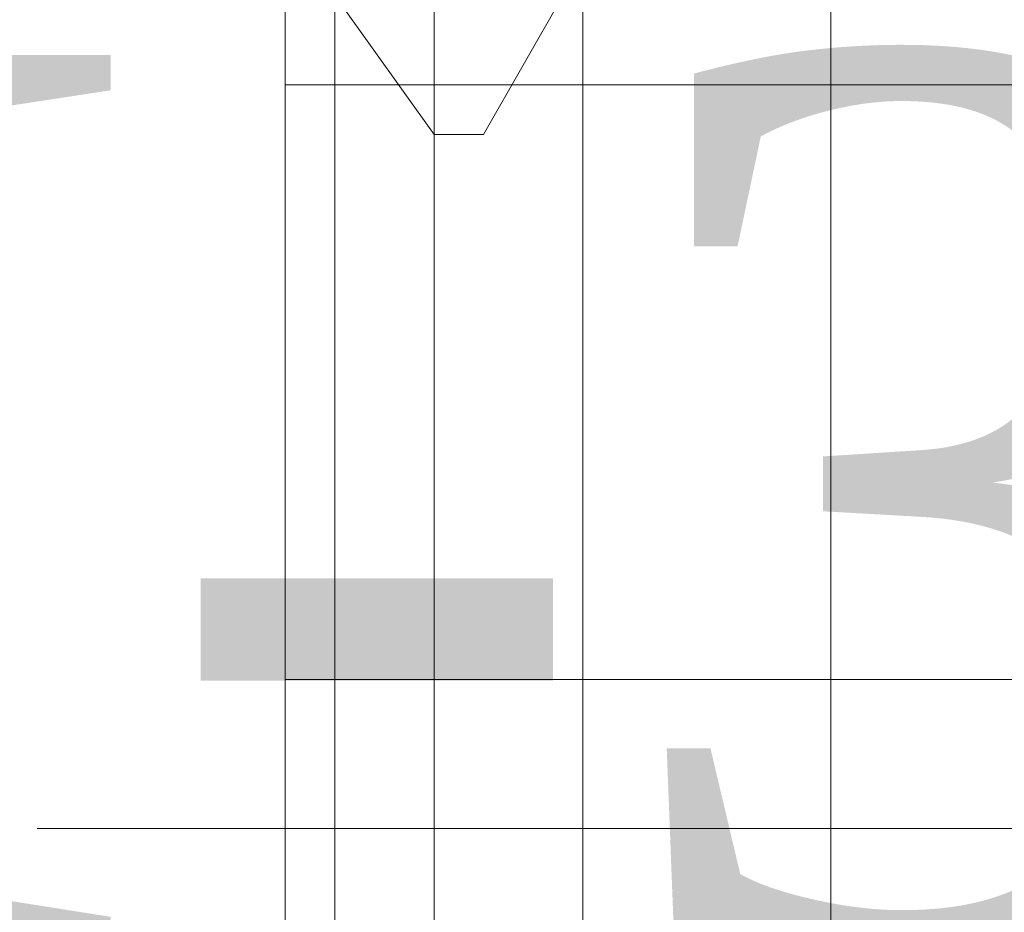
# Model space of a CAD drawing. Header units: inches. Extents: x -79624 to 52587, y -27526 to 10116.
# Tile 154 of 256: x 5582 to 5760, y -7870 to -7709. Entities that reach past the tile are written whole.
import ezdxf
from ezdxf import colors
from ezdxf.entities.mleader import LeaderData, LeaderLine
from ezdxf.math import Vec2, Vec3

# ---------------------------------------------------------------- set-up
doc = ezdxf.new("R2010")
doc.units = ezdxf.units.IN
doc.header["$MEASUREMENT"] = 0
doc.layers.add('- განათება', color=7, linetype='Continuous')
doc.layers.add('Dimensioning - General', color=7, linetype='Continuous')
doc.layers.add('- მექანიკური ნაწილი', color=7, linetype='Continuous', lineweight=18)
doc.styles.add('CT', font='ARIALN.TTF', dxfattribs={"height": 200})
doc.styles.add('GENERATED_STYLE_1', font='txt')
doc.dimstyles.new('GENERATED_STYLE__1', dxfattribs={"dimtxt": 100, "dimasz": 76, "dimexe": 0.18, "dimexo": 0.0625, "dimgap": 0, "dimtad": 0, "dimdec": 0, "dimlfac": 0.1, "dimzin": 0, "dimdsep": 46, "dimtxsty": 'GENERATED_STYLE_1', "dimblk": 'ARROWHEAD_5', "dimblk1": 'ARROWHEAD_5', "dimblk2": 'ARROWHEAD_5', "dimcen": 0.09, "dimse1": 1, "dimse2": 1, "dimclrd": 7, "dimclre": 7, "dimclrt": 7, "dimadec": 0, "dimazin": 0, "dimtfac": 1, "dimtdec": 4, "dimtmove": 0, "dimatfit": 3, "dimfxl": 1, "dimtolj": 1, "dimtzin": 0, "dimarcsym": 0})

# ---------------------------------------------------------------- blocks, each defined once
blk = doc.blocks.new('ARROWHEAD_5')
at = {"linetype": 'Continuous', "lineweight": 0}
blk.add_hatch(color=0, dxfattribs=at).paths.add_polyline_path([(-1, 0.2679), (0, 0), (-1, -0.2679)])
at = {"color": 0, "linetype": 'Continuous', "lineweight": 0}
blk.add_line((0, 0), (-1, 0), dxfattribs=at)
blk = doc.blocks.new('*D249')
at = {"layer": 'Defpoints', "color": 0, "linetype": 'Continuous', "transparency": 16777216}
for p in [(358.56, 209.2), (25258.56, 209.2), (1258.56, -26125.72)]:
    blk.add_point(p, dxfattribs=at)
at = {"layer": 'Dimensioning - General', "color": 7, "linetype": 'Continuous', "lineweight": -2, "transparency": 16777216}
for p, q in [((358.56, 133.2), (358.56, -12795.72)), ((358.56, -26049.72), (358.56, -13148.1))]:
    blk.add_line(p, q, dxfattribs=at)
at = {"layer": 'Dimensioning - General', "color": 7, "linetype": 'Continuous', "lineweight": -2, "transparency": 16777216, "xscale": 76.00000000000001, "yscale": 76.00000000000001, "zscale": 76.00000000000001}
for p, rotation in [((358.56, 209.2), 90), ((358.56, -26125.72), 270)]:
    blk.add_blockref('ARROWHEAD_5', p, dxfattribs=dict(at, rotation=rotation))
at = {"layer": 'Dimensioning - General', "color": 7, "linetype": 'Continuous', "lineweight": 13, "transparency": 16777216, "insert": (358.56, -12971.91), "char_height": 100, "attachment_point": 5, "rotation": 90, "style": 'GENERATED_STYLE_1'}
blk.add_mtext('\\A1;2633', dxfattribs=at)
blk = doc.blocks.new('_DotSmall')
at = {"color": 0, "linetype": 'ByBlock', "const_width": 0.5}
blk.add_lwpolyline([(-0.0625, 0, 1), (0.0625, 0, 1)], format="xyb", close=True, dxfattribs=at)

msp = doc.modelspace()

# ---------------------------------------------------------------- linework, layer by layer
at = {"layer": '- მექანიკური ნაწილი', "color": 7, "lineweight": 0}
for points in [[(5782.86193, -7037.67465), (5728.96977, -7037.67465), (5782.86193, -7037.67465), (5728.96977, -7037.67465), (5728.96977, -7010.72856), (5684.05963, -7010.72856), (5684.05963, -7037.67465), (5728.96977, -7037.67465), (5684.05963, -7037.67465), (5728.96977, -7037.67465), (5728.96977, -7199.35115), (5782.86193, -7199.35115), (5728.96977, -7199.35115), (5782.86193, -7199.35115), (5728.96977, -7199.35115), (5684.05963, -7199.35115), (5657.11354, -7199.35115), (5657.11354, -7702.34471), (5684.05963, -7702.34471), (5657.11354, -7702.34471), (5657.11354, -7855.03918), (5657.11354, -7890.96729)], [(5782.86193, -7037.67465), (5728.96977, -7037.67465), (5684.05963, -7037.67465), (5684.05963, -7199.35115), (5684.05963, -7702.34471), (5657.11354, -7702.34471), (5657.11354, -7855.03918), (5639.14949, -7855.03918), (5639.14949, -7890.96729)], [(5630.16746, -7890.96729), (5630.16746, -7855.03918), (5639.14949, -7855.03918), (5639.14949, -7702.34471), (5630.16746, -7702.34471), (5639.14949, -7702.34471), (5630.16746, -7702.34471), (5630.16746, -7199.35115), (5639.14949, -7199.35115), (5657.11354, -7199.35115), (5657.11354, -7702.34471), (5639.14949, -7702.34471), (5639.14949, -7199.35115), (5630.16746, -7199.35115), (6339.74766, -7199.35115)], [(5630.16746, -7890.96729), (5630.16746, -7855.03918), (5639.14949, -7855.03918), (5630.16746, -7855.03918), (5639.14949, -7855.03918), (5630.16746, -7855.03918), (5639.14949, -7855.03918), (5639.14949, -7702.34471), (5657.11354, -7702.34471), (5639.14949, -7702.34471), (5657.11354, -7702.34471), (5657.11354, -7199.35115), (5639.14949, -7199.35115), (5639.14949, -7702.34471), (5630.16746, -7702.34471), (5630.16746, -7855.03918), (5639.14949, -7855.03918), (5639.14949, -7890.96729)], [(5684.05963, -7199.35115), (5684.05963, -7702.34471), (5657.11354, -7702.34471), (5684.05963, -7702.34471), (5684.05963, -7855.03918), (5657.11354, -7855.03918), (5639.14949, -7855.03918), (5639.14949, -7890.96729)], [(5684.05963, -7890.96729), (5684.05963, -7855.03918), (5684.05963, -7702.34471), (5728.96977, -7702.34471), (5728.96977, -7199.35115)], [(5684.05963, -7890.96729), (5684.05963, -7855.03918), (5728.96977, -7855.03918), (5728.96977, -7702.34471), (5728.96977, -7855.03918), (5728.96977, -7890.96729)], [(5782.86193, -7855.03918), (5728.96977, -7855.03918), (5728.96977, -7702.34471), (5684.05963, -7702.34471), (5684.05963, -7855.03918), (5728.96977, -7855.03918), (5684.05963, -7855.03918), (5728.96977, -7855.03918), (5684.05963, -7855.03918), (5728.96977, -7855.03918), (5728.96977, -7890.96729)], [(5684.05963, -7890.96729), (5684.05963, -7855.03918), (5728.96977, -7855.03918), (5728.96977, -7702.34471), (5782.86193, -7702.34471)], [(5657.11354, -7711.32674), (5657.11354, -7720.30876), (5657.11354, -7711.32674)], [(5657.11354, -7711.32674), (5657.11354, -7720.30876), (5657.11354, -7711.32674)], [(5657.11354, -7720.30876), (5657.11354, -7720.30876)], [(5657.11354, -7720.30876), (5657.11354, -7720.30876)], [(5594.23935, -7855.03918), (5585.25732, -7855.03918), (5594.23935, -7855.03918)], [(5585.25732, -7855.03918), (5585.25732, -7855.03918)], [(5585.25732, -7855.03918), (5594.23935, -7855.03918), (5585.25732, -7855.03918)], [(5594.23935, -7855.03918), (5585.25732, -7855.03918)], [(5585.25732, -7855.03918), (5594.23935, -7855.03918)], [(5594.23935, -7855.03918), (5585.25732, -7855.03918)], [(5585.25732, -7855.03918), (5594.23935, -7855.03918)], [(5594.23935, -7855.03918), (5585.25732, -7855.03918), (5594.23935, -7855.03918)], [(5585.25732, -7855.03918), (5585.25732, -7855.03918)], [(5585.25732, -7855.03918), (5594.23935, -7855.03918), (5585.25732, -7855.03918)], [(5764.89788, -7855.03918), (5702.02368, -7855.03918), (5648.13152, -7855.03918), (5612.2034, -7855.03918), (5594.23935, -7855.03918), (5585.25732, -7855.03918), (5594.23935, -7855.03918), (5612.2034, -7855.03918), (5648.13152, -7855.03918), (5702.02368, -7855.03918), (5764.89788, -7855.03918)], [(5764.89788, -7855.03918), (5702.02368, -7855.03918), (5648.13152, -7855.03918), (5612.2034, -7855.03918), (5594.23935, -7855.03918), (5585.25732, -7855.03918), (5594.23935, -7855.03918), (5612.2034, -7855.03918), (5648.13152, -7855.03918), (5702.02368, -7855.03918), (5764.89788, -7855.03918)], [(5612.2034, -7855.03918), (5594.23935, -7855.03918), (5612.2034, -7855.03918)], [(5594.23935, -7855.03918), (5594.23935, -7855.03918)], [(5594.23935, -7855.03918), (5594.23935, -7855.03918)], [(5594.23935, -7855.03918), (5612.2034, -7855.03918), (5594.23935, -7855.03918)], [(5612.2034, -7855.03918), (5594.23935, -7855.03918)], [(5594.23935, -7855.03918), (5612.2034, -7855.03918)], [(5612.2034, -7855.03918), (5594.23935, -7855.03918)], [(5594.23935, -7855.03918), (5612.2034, -7855.03918)], [(5612.2034, -7855.03918), (5594.23935, -7855.03918), (5612.2034, -7855.03918)], [(5594.23935, -7855.03918), (5594.23935, -7855.03918)], [(5594.23935, -7855.03918), (5594.23935, -7855.03918)], [(5594.23935, -7855.03918), (5612.2034, -7855.03918), (5594.23935, -7855.03918)], [(5603.22138, -7855.03918), (5603.22138, -7855.03918)], [(5612.2034, -7855.03918), (5603.22138, -7855.03918)], [(5603.22138, -7855.03918), (5603.22138, -7855.03918)], [(5603.22138, -7855.03918), (5612.2034, -7855.03918)], [(5612.2034, -7855.03918), (5603.22138, -7855.03918)], [(5603.22138, -7855.03918), (5603.22138, -7855.03918)], [(5603.22138, -7855.03918), (5612.2034, -7855.03918)], [(5612.2034, -7855.03918), (5603.22138, -7855.03918)], [(5603.22138, -7855.03918), (5603.22138, -7855.03918)], [(5603.22138, -7855.03918), (5612.2034, -7855.03918)], [(5603.22138, -7855.03918), (5603.22138, -7855.03918)], [(5603.22138, -7855.03918), (5612.2034, -7855.03918)], [(5612.2034, -7855.03918), (5603.22138, -7855.03918)], [(5603.22138, -7855.03918), (5603.22138, -7855.03918)], [(5603.22138, -7855.03918), (5612.2034, -7855.03918)], [(5612.2034, -7855.03918), (5603.22138, -7855.03918)], [(5603.22138, -7855.03918), (5603.22138, -7855.03918)], [(5603.22138, -7855.03918), (5612.2034, -7855.03918)], [(5612.2034, -7855.03918), (5603.22138, -7855.03918)], [(5603.22138, -7855.03918), (5603.22138, -7855.03918)], [(5603.22138, -7855.03918), (5612.2034, -7855.03918)], [(5612.2034, -7855.03918), (5603.22138, -7855.03918)], [(5603.22138, -7855.03918), (5603.22138, -7855.03918)], [(5648.13152, -7855.03918), (5612.2034, -7855.03918), (5648.13152, -7855.03918)], [(5612.2034, -7855.03918), (5612.2034, -7855.03918)], [(5612.2034, -7855.03918), (5612.2034, -7855.03918)], [(5612.2034, -7855.03918), (5648.13152, -7855.03918), (5612.2034, -7855.03918)], [(5648.13152, -7855.03918), (5612.2034, -7855.03918)], [(5612.2034, -7855.03918), (5648.13152, -7855.03918)], [(5648.13152, -7855.03918), (5612.2034, -7855.03918)], [(5612.2034, -7855.03918), (5648.13152, -7855.03918)], [(5612.2034, -7855.03918), (5612.2034, -7855.03918)], [(5612.2034, -7855.03918), (5612.2034, -7855.03918)], [(5612.2034, -7855.03918), (5612.2034, -7855.03918)], [(5612.2034, -7855.03918), (5612.2034, -7855.03918)], [(5612.2034, -7855.03918), (5621.18543, -7855.03918)], [(5621.18543, -7855.03918), (5612.2034, -7855.03918)], [(5612.2034, -7855.03918), (5612.2034, -7855.03918)], [(5612.2034, -7855.03918), (5612.2034, -7855.03918)], [(5612.2034, -7855.03918), (5621.18543, -7855.03918)], [(5621.18543, -7855.03918), (5612.2034, -7855.03918)], [(5612.2034, -7855.03918), (5612.2034, -7855.03918)], [(5612.2034, -7855.03918), (5612.2034, -7855.03918)], [(5612.2034, -7855.03918), (5621.18543, -7855.03918)], [(5621.18543, -7855.03918), (5612.2034, -7855.03918)], [(5612.2034, -7855.03918), (5612.2034, -7855.03918)], [(5648.13152, -7855.03918), (5612.2034, -7855.03918), (5648.13152, -7855.03918)], [(5612.2034, -7855.03918), (5612.2034, -7855.03918)], [(5612.2034, -7855.03918), (5612.2034, -7855.03918)], [(5612.2034, -7855.03918), (5648.13152, -7855.03918), (5612.2034, -7855.03918)], [(5612.2034, -7855.03918), (5612.2034, -7855.03918)], [(5612.2034, -7855.03918), (5612.2034, -7855.03918)], [(5612.2034, -7855.03918), (5612.2034, -7855.03918)], [(5612.2034, -7855.03918), (5612.2034, -7855.03918)], [(5621.18543, -7855.03918), (5621.18543, -7855.03918)], [(5621.18543, -7855.03918), (5621.18543, -7855.03918)], [(5621.18543, -7855.03918), (5621.18543, -7855.03918)], [(5621.18543, -7855.03918), (5621.18543, -7855.03918)], [(5657.11354, -7890.96729), (5657.11354, -7855.03918), (5639.14949, -7855.03918), (5630.16746, -7855.03918), (5639.14949, -7855.03918), (5657.11354, -7855.03918), (5639.14949, -7855.03918), (5630.16746, -7855.03918), (5639.14949, -7855.03918), (5657.11354, -7855.03918), (5684.05963, -7855.03918), (5684.05963, -7890.96729)], [(5657.11354, -7855.03918), (5639.14949, -7855.03918)], [(5639.14949, -7855.03918), (5657.11354, -7855.03918)], [(5702.02368, -7855.03918), (5648.13152, -7855.03918), (5702.02368, -7855.03918)], [(5648.13152, -7855.03918), (5648.13152, -7855.03918)], [(5648.13152, -7855.03918), (5648.13152, -7855.03918)], [(5648.13152, -7855.03918), (5702.02368, -7855.03918), (5648.13152, -7855.03918)], [(5702.02368, -7855.03918), (5648.13152, -7855.03918)], [(5648.13152, -7855.03918), (5702.02368, -7855.03918)], [(5702.02368, -7855.03918), (5648.13152, -7855.03918)], [(5648.13152, -7855.03918), (5702.02368, -7855.03918)], [(5702.02368, -7855.03918), (5648.13152, -7855.03918), (5702.02368, -7855.03918)], [(5648.13152, -7855.03918), (5648.13152, -7855.03918)], [(5648.13152, -7855.03918), (5648.13152, -7855.03918)], [(5648.13152, -7855.03918), (5702.02368, -7855.03918), (5648.13152, -7855.03918)], [(5728.96977, -7890.96729), (5728.96977, -7855.03918), (5684.05963, -7855.03918), (5657.11354, -7855.03918), (5684.05963, -7855.03918), (5657.11354, -7855.03918), (5684.05963, -7855.03918), (5657.11354, -7855.03918), (5657.11354, -7890.96729)], [(5684.05963, -7855.03918), (5657.11354, -7855.03918)], [(5657.11354, -7855.03918), (5684.05963, -7855.03918)], [(5666.09557, -7855.03918), (5657.11354, -7855.03918)], [(5657.11354, -7855.03918), (5657.11354, -7855.03918)], [(5657.11354, -7855.03918), (5666.09557, -7855.03918)], [(5666.09557, -7855.03918), (5657.11354, -7855.03918)], [(5657.11354, -7855.03918), (5657.11354, -7855.03918)], [(5657.11354, -7855.03918), (5666.09557, -7855.03918)], [(5666.09557, -7855.03918), (5657.11354, -7855.03918)], [(5657.11354, -7855.03918), (5657.11354, -7855.03918)], [(5657.11354, -7855.03918), (5666.09557, -7855.03918)], [(5666.09557, -7855.03918), (5657.11354, -7855.03918)], [(5657.11354, -7855.03918), (5657.11354, -7855.03918)], [(5657.11354, -7855.03918), (5666.09557, -7855.03918)], [(5666.09557, -7855.03918), (5666.09557, -7855.03918)], [(5666.09557, -7855.03918), (5666.09557, -7855.03918)], [(5666.09557, -7855.03918), (5666.09557, -7855.03918)], [(5666.09557, -7855.03918), (5666.09557, -7855.03918)], [(5666.09557, -7855.03918), (5675.0776, -7855.03918)], [(5675.0776, -7855.03918), (5666.09557, -7855.03918)], [(5666.09557, -7855.03918), (5666.09557, -7855.03918)], [(5666.09557, -7855.03918), (5675.0776, -7855.03918)], [(5675.0776, -7855.03918), (5666.09557, -7855.03918)], [(5666.09557, -7855.03918), (5666.09557, -7855.03918)], [(5666.09557, -7855.03918), (5666.09557, -7855.03918)], [(5666.09557, -7855.03918), (5666.09557, -7855.03918)], [(5666.09557, -7855.03918), (5666.09557, -7855.03918)], [(5666.09557, -7855.03918), (5666.09557, -7855.03918)], [(5666.09557, -7855.03918), (5666.09557, -7855.03918)], [(5666.09557, -7855.03918), (5666.09557, -7855.03918)], [(5675.0776, -7855.03918), (5675.0776, -7855.03918)], [(5675.0776, -7855.03918), (5675.0776, -7855.03918)], [(5675.0776, -7855.03918), (5675.0776, -7855.03918)], [(5675.0776, -7855.03918), (5675.0776, -7855.03918)], [(5728.96977, -7855.03918), (5684.05963, -7855.03918)], [(5684.05963, -7855.03918), (5728.96977, -7855.03918)], [(5755.91585, -7855.03918), (5702.02368, -7855.03918), (5755.91585, -7855.03918)], [(5702.02368, -7855.03918), (5702.02368, -7855.03918)], [(5702.02368, -7855.03918), (5702.02368, -7855.03918)], [(5702.02368, -7855.03918), (5755.91585, -7855.03918), (5702.02368, -7855.03918)], [(5755.91585, -7855.03918), (5702.02368, -7855.03918)], [(5702.02368, -7855.03918), (5755.91585, -7855.03918)], [(5755.91585, -7855.03918), (5702.02368, -7855.03918)], [(5702.02368, -7855.03918), (5755.91585, -7855.03918)], [(5764.89788, -7855.03918), (5702.02368, -7855.03918), (5764.89788, -7855.03918)], [(5702.02368, -7855.03918), (5702.02368, -7855.03918)], [(5702.02368, -7855.03918), (5702.02368, -7855.03918)], [(5702.02368, -7855.03918), (5764.89788, -7855.03918), (5702.02368, -7855.03918)], [(5782.86193, -7855.03918), (5728.96977, -7855.03918), (5782.86193, -7855.03918), (5728.96977, -7855.03918), (5782.86193, -7855.03918), (5728.96977, -7855.03918), (5782.86193, -7855.03918)], [(5782.86193, -7855.03918), (5728.96977, -7855.03918), (5782.86193, -7855.03918), (5728.96977, -7855.03918), (5782.86193, -7855.03918)], [(5845.73613, -7890.96729), (5845.73613, -7855.03918), (5782.86193, -7855.03918), (5728.96977, -7855.03918), (5728.96977, -7890.96729)], [(5827.77207, -7855.03918), (5755.91585, -7855.03918), (5827.77207, -7855.03918)], [(5755.91585, -7855.03918), (5755.91585, -7855.03918)], [(5755.91585, -7855.03918), (5755.91585, -7855.03918)], [(5755.91585, -7855.03918), (5827.77207, -7855.03918), (5755.91585, -7855.03918)], [(5827.77207, -7855.03918), (5755.91585, -7855.03918)], [(5755.91585, -7855.03918), (5827.77207, -7855.03918)], [(5827.77207, -7855.03918), (5755.91585, -7855.03918)], [(5755.91585, -7855.03918), (5827.77207, -7855.03918)]]:
    msp.add_lwpolyline(points, dxfattribs=at)
at = {"layer": '- მექანიკური ნაწილი', "lineweight": 0}
for points in [[(5612.2034, -7666.4166), (5657.11354, -7729.29079), (5612.2034, -7666.4166)], [(5666.09557, -7729.29079), (5702.02368, -7666.4166), (5666.09557, -7729.29079)], [(5657.11354, -7729.29079), (5666.09557, -7729.29079), (5657.11354, -7729.29079)], [(5657.11354, -7729.29079), (5657.11354, -7729.29079)], [(5666.09557, -7729.29079), (5666.09557, -7729.29079)], [(5666.09557, -7729.29079), (5666.09557, -7729.29079)]]:
    msp.add_lwpolyline(points, dxfattribs=at)
at = {"layer": '- მექანიკური ნაწილი', "color": 7, "lineweight": 0}
for points in [[(5657.11354, -7702.34471), (5639.14949, -7702.34471), (5639.14949, -7855.03918), (5630.16746, -7855.03918), (5630.16746, -7702.34471), (5639.14949, -7702.34471), (5639.14949, -7855.03918), (5657.11354, -7855.03918), (5657.11354, -7702.34471), (5684.05963, -7702.34471), (5684.05963, -7855.03918), (5657.11354, -7855.03918)], [(5612.2034, -7855.03918), (5603.22138, -7855.03918)], [(5612.2034, -7855.03918), (5621.18543, -7855.03918)], [(5728.96977, -7855.03918), (5684.05963, -7855.03918), (5657.11354, -7855.03918), (5639.14949, -7855.03918), (5657.11354, -7855.03918), (5684.05963, -7855.03918)], [(5639.14949, -7855.03918), (5657.11354, -7855.03918), (5657.11354, -7890.96729), (5639.14949, -7890.96729)], [(5666.09557, -7855.03918), (5675.0776, -7855.03918)], [(5666.09557, -7855.03918), (5675.0776, -7855.03918)]]:
    msp.add_lwpolyline(points, close=True, dxfattribs=at)
at = {"layer": '- მექანიკური ნაწილი', "color": 8, "lineweight": 0, "true_color": 0x767676}
for points in [[(5630.16746, -7828.0931), (5639.14949, -7828.0931), (5639.14949, -7720.30876), (5630.16746, -7720.30876)], [(5639.14949, -7828.0931), (5657.11354, -7828.0931), (5657.11354, -7720.30876), (5639.14949, -7720.30876)], [(5657.11354, -7828.0931), (5684.05963, -7828.0931), (5684.05963, -7720.30876), (5657.11354, -7720.30876)], [(5684.05963, -7828.0931), (5657.11354, -7828.0931), (5657.11354, -7720.30876), (5684.05963, -7720.30876)], [(5684.05963, -7828.0931), (5728.96977, -7828.0931), (5728.96977, -7720.30876), (5684.05963, -7720.30876)], [(5728.96977, -7828.0931), (5782.86193, -7828.0931), (5782.86193, -7720.30876), (5728.96977, -7720.30876)], [(5782.86193, -7828.0931), (5728.96977, -7828.0931), (5728.96977, -7720.30876), (5782.86193, -7720.30876)]]:
    msp.add_lwpolyline(points, close=True, dxfattribs=at)
for points in [[(5630.16746, -7720.30876), (5639.14949, -7720.30876)], [(5639.14949, -7828.0931), (5630.16746, -7828.0931), (5630.16746, -7720.30876)], [(5639.14949, -7720.30876), (5639.14949, -7828.0931)], [(5639.14949, -7720.30876), (5657.11354, -7720.30876)], [(5657.11354, -7828.0931), (5639.14949, -7828.0931), (5639.14949, -7720.30876)], [(5657.11354, -7720.30876), (5657.11354, -7828.0931)], [(5684.05963, -7720.30876), (5728.96977, -7720.30876)], [(5728.96977, -7828.0931), (5684.05963, -7828.0931), (5684.05963, -7720.30876)], [(5728.96977, -7720.30876), (5728.96977, -7828.0931)]]:
    msp.add_lwpolyline(points, dxfattribs=at)

# ---------------------------------------------------------------- dimensions: what is measured, and where the dimension line sits
at = {"layer": 'Dimensioning - General', "color": 7, "linetype": 'Continuous', "lineweight": 13}
dim = msp.add_linear_dim(base=(358.55594, 209.20337), p1=(1258.55593, -26125.72241), p2=(25258.55593, 209.20337), angle=90, dimstyle='GENERATED_STYLE__1', dxfattribs=at)
dim.commit()
dim.dimension.update_dxf_attribs({"geometry": '*D249', "text_midpoint": (358.55594, -12971.91402), "dimtype": 160, "text_rotation": 90})

# ---------------------------------------------------------------- leaders
at = {"layer": '- განათება', "color": 7}
ml = msp.add_multileader_mtext('Standard', dxfattribs=at)
ml.set_content('\\pxt14;{\\fSylfaen|b1|i0|c0|p18;DB-UPS2 \\fSylfaen|b0|i0|c0|p18;\\C1;QF-61          \\C7;N2XH-3X1.5}', color=7, style='CT')
ml.set_leader_properties()
ml.set_arrow_properties(name='DOTSMALL')
ml.build(insert=Vec2(0, 0))
ml.multileader.update_dxf_attribs({"has_dogleg": 0, "text_left_attachment_type": 6, "text_right_attachment_type": 6, "dogleg_length": 9, "arrow_head_size": 163.78543})
ctx = ml.context
ctx.base_point, ctx.char_height, ctx.arrow_head_size, ctx.landing_gap_size, ctx.plane_origin = Vec3(4773.60442, -7638.94753), 162.6117418, 163.78543, 54.59514, Vec3(-8122.67086, -23965.21146)
ctx.left_attachment, ctx.right_attachment, ctx.text_align_type = 6, 6, 1
notes = []
notes.append((ctx, [(0, (1, 1, 0), (6480.89889, -7638.94753), (-1, 0), 9, [(2, [(5982.17124, -8706.06811)], 0, [])])]))
ctx.mtext.insert, ctx.mtext.width, ctx.mtext.defined_height, ctx.mtext.alignment, ctx.mtext.flow_direction = Vec3(5622.75166, -7443.81344), 2403.0225903, 231.60879, 2, 5
for ctx, leaders in notes:
    for number, flags, end, landing, length, lines in leaders:
        leader = LeaderData()
        leader.index, (leader.has_last_leader_line, leader.has_dogleg_vector, leader.attachment_direction) = number, flags
        leader.last_leader_point, leader.dogleg_vector, leader.dogleg_length = Vec3(end), Vec3(landing), length
        for number, points, colour, breaks in lines:
            line = LeaderLine()
            line.index, line.vertices, line.color, line.breaks = number, Vec3.list(points), colors.encode_raw_color(colour), breaks
            leader.lines.append(line)
        ctx.leaders.append(leader)

doc.saveas('drawing.dxf')
